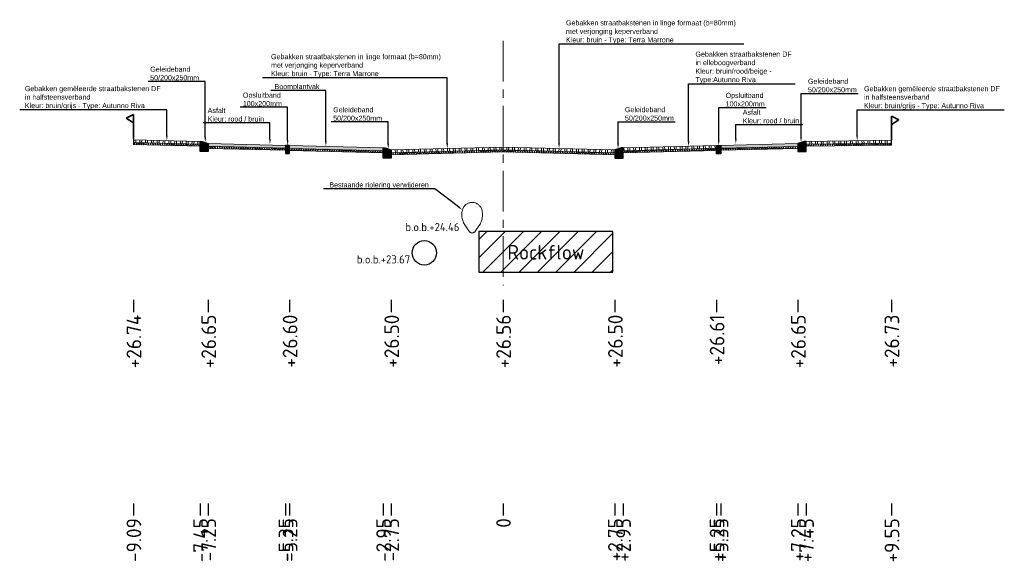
# Model space of a CAD drawing. Header units: metres. Extents: x 198530 to 198748, y 355169 to 355318.
# Tile 24 of 37: x 198684 to 198708, y 355169 to 355183. Entities that reach past the tile are written whole.
import ezdxf
from ezdxf import colors
from ezdxf.entities.mleader import LeaderData, LeaderLine
from ezdxf.math import Vec2, Vec3

# ---------------------------------------------------------------- set-up
doc = ezdxf.new("R2010")
doc.units = ezdxf.units.M
doc.linetypes.add('AM-AS', pattern=[16, 10, -2, 2, -2])
doc.linetypes.add('RI-GWA', pattern=[18.45, 6, -1.8, 1.75, -1.8, 1.75, -1.8, 1.75, -1.8])
doc.layers.get('Defpoints').update_dxf_attribs({"lineweight": 25})
for name, color, linetype, lineweight in [('B-WE-RI-GWA-BESTAANDE RIOLERING', 252, 'RI-GWA', 18), ('C3D-LABELS', 7, 'Continuous', 25), ('N-WE-AM-AS-G', 10, 'AM-AS', 18), ('N-WE-VH-VERHARDING_FUNDERING-G', 7, 'Continuous', 35), ('X-XX-AL-T25', 7, 'Continuous', 25)]:
    doc.layers.add(name, color=color, linetype=linetype, lineweight=lineweight)
for name, color, linetype in [('N-WE-AL-DETAIL-G', 7, 'Continuous'), ('N-WE-RI-DWA-NIEUWE RIOLERING', 7, 'Continuous'), ('N-WE-VH-ROCKFLOW-G', 10, 'Continuous')]:
    doc.layers.add(name, color=color, linetype=linetype)
doc.styles.add('NLCS-ISO', font='NLCS-ISO.ttf')
doc.styles.add('NLCS-ISO-M200-T25', font='NLCS-ISO.ttf', dxfattribs={"height": 0.5})
doc.styles.add('NLCS-ISO-M50-T25', font='NLCS-ISO.ttf', dxfattribs={"height": 0.125})
pattern_1 = [(60, (-3613.88653, -302.51122), (-0.0433012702, 0.025), []), (120, (-3613.88653, -302.51122), (-0.0433012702, -0.025), [])]

# ---------------------------------------------------------------- blocks, each defined once
blk = doc.blocks.new('*U12')
at = {"lineweight": 9}
h = blk.add_hatch(dxfattribs=at)
h.set_pattern_fill('ANSI32', color=252, scale=0.015, angle=47)
h.paths.add_polyline_path([(0, 0), (-2.75, -0.069), (-2.749, -0.139), (0.001, -0.07)])
h = blk.add_hatch(dxfattribs=at)
h.set_pattern_fill('AVH-ASFALT', color=252, scale=0.05, pattern_type=2)
h.set_pattern_definition(pattern_1)
h.paths.add_polyline_path([(0.001, -0.07), (-2.749, -0.139), (-2.749, -0.189), (0.001, -0.12)])
for points in [[(0.001, -0.12), (-2.749, -0.189), (-2.75, -0.069), (0, 0)], [(0.001, -0.07), (-2.749, -0.139)]]:
    blk.add_lwpolyline(points, dxfattribs=at)
at = {"layer": 'Defpoints', "color": 6, "lineweight": 9}
for points in [[(0, 0), (-2.75, -0.069), (-2.749, -0.139), (0.001, -0.07)], [(0.001, -0.07), (-2.749, -0.139), (-2.749, -0.189), (0.001, -0.12)]]:
    blk.add_lwpolyline(points, close=True, dxfattribs=at)
blk = doc.blocks.new('*U14')
at = {"lineweight": 9}
h = blk.add_hatch(dxfattribs=at)
h.set_pattern_fill('ANSI32', color=252, scale=0.015, angle=47)
h.paths.add_polyline_path([(0, 0), (-2.75, -0.069), (-2.749, -0.139), (0.001, -0.07)])
h = blk.add_hatch(dxfattribs=at)
h.set_pattern_fill('AVH-ASFALT', color=252, scale=0.05, pattern_type=2)
h.set_pattern_definition(pattern_1)
h.paths.add_polyline_path([(0.001, -0.07), (-2.749, -0.139), (-2.749, -0.189), (0.001, -0.12)])
for points in [[(0.001, -0.12), (-2.749, -0.189), (-2.75, -0.069), (0, 0)], [(0.001, -0.07), (-2.749, -0.139)]]:
    blk.add_lwpolyline(points, dxfattribs=at)
at = {"layer": 'Defpoints', "color": 6, "lineweight": 9}
for points in [[(0, 0), (-2.75, -0.069), (-2.749, -0.139), (0.001, -0.07)], [(0.001, -0.07), (-2.749, -0.139), (-2.749, -0.189), (0.001, -0.12)]]:
    blk.add_lwpolyline(points, close=True, dxfattribs=at)
blk = doc.blocks.new('Geleideband_5-20x25')
at = {"layer": 'N-WE-AL-DETAIL-G'}
h = blk.add_hatch(color=252, dxfattribs=at)
h.dxf.hatch_style = 1
h.paths.add_polyline_path([(0.2, -0.25), (0, -0.25), (0, 0), (0.05, 0), (0.2, -0.05)])
blk.add_lwpolyline([(0.2, -0.25), (0, -0.25), (0, 0), (0.05, 0), (0.2, -0.05)], close=True)
blk = doc.blocks.new('*U13')
at = {"lineweight": 9}
h = blk.add_hatch(dxfattribs=at)
h.set_pattern_fill('ANSI32', color=252, scale=0.015, angle=47)
h.paths.add_polyline_path([(0, 0), (-2.3, -0.057), (-2.299, -0.127), (0.001, -0.07)])
h = blk.add_hatch(dxfattribs=at)
h.set_pattern_fill('AVH-ASFALT', color=252, scale=0.05, pattern_type=2)
h.set_pattern_definition(pattern_1)
h.paths.add_polyline_path([(0.001, -0.07), (-2.299, -0.127), (-2.299, -0.177), (0.001, -0.12)])
for points in [[(0.001, -0.12), (-2.299, -0.177), (-2.3, -0.057), (0, 0)], [(0.001, -0.07), (-2.299, -0.127)]]:
    blk.add_lwpolyline(points, dxfattribs=at)
at = {"layer": 'Defpoints', "color": 6, "lineweight": 9}
for points in [[(0, 0), (-2.3, -0.057), (-2.299, -0.127), (0.001, -0.07)], [(0.001, -0.07), (-2.299, -0.127), (-2.299, -0.177), (0.001, -0.12)]]:
    blk.add_lwpolyline(points, close=True, dxfattribs=at)
blk = doc.blocks.new('Opsluitband_100x200')
at = {"layer": 'N-WE-AL-DETAIL-G'}
h = blk.add_hatch(color=252, dxfattribs=at)
h.dxf.hatch_style = 1
h.paths.add_polyline_path([(0.1, 0), (0, 0), (0, -0.2), (0.1, -0.2)])
blk.add_lwpolyline([(0, -0.2), (0, 0), (0.1, 0), (0.1, -0.2)], close=True)
blk = doc.blocks.new('*U103')
at = {"lineweight": 9}
h = blk.add_hatch(color=252, dxfattribs=at)
h.dxf.hatch_style = 1
h.paths.add_polyline_path([(0, 0), (-1.9, -0.048), (-1.899, -0.117), (0.001, -0.07)])
h = blk.add_hatch(dxfattribs=at)
h.set_pattern_fill('AVH-ASFALT', color=252, scale=0.05, pattern_type=2)
h.set_pattern_definition(pattern_1)
h.paths.add_polyline_path([(0.001, -0.07), (-1.899, -0.117), (-1.899, -0.167), (0.001, -0.12)])
for points in [[(0.001, -0.12), (-1.899, -0.167), (-1.9, -0.048), (0, 0)], [(0.001, -0.07), (-1.899, -0.117)]]:
    blk.add_lwpolyline(points, dxfattribs=at)
at = {"layer": 'Defpoints', "color": 6, "lineweight": 9}
for points in [[(0, 0), (-1.9, -0.048), (-1.899, -0.117), (0.001, -0.07)], [(0.001, -0.07), (-1.899, -0.117), (-1.899, -0.167), (0.001, -0.12)]]:
    blk.add_lwpolyline(points, close=True, dxfattribs=at)
blk = doc.blocks.new('*U47')
at = {"lineweight": 9}
h = blk.add_hatch(dxfattribs=at)
h.set_pattern_fill('ANSI32', color=252, scale=0.015, angle=47)
h.paths.add_polyline_path([(0, 0), (-2.099, -0.052), (-2.099, -0.122), (0.001, -0.07)])
h = blk.add_hatch(dxfattribs=at)
h.set_pattern_fill('AVH-ASFALT', color=252, scale=0.05, pattern_type=2)
h.set_pattern_definition(pattern_1)
h.paths.add_polyline_path([(0.001, -0.07), (-2.099, -0.122), (-2.099, -0.172), (0.001, -0.12)])
for points in [[(0.001, -0.12), (-2.099, -0.172), (-2.1, -0.052), (0, 0)], [(0.001, -0.07), (-2.099, -0.122)]]:
    blk.add_lwpolyline(points, dxfattribs=at)
at = {"layer": 'Defpoints', "color": 6, "lineweight": 9}
for points in [[(0, 0), (-2.099, -0.052), (-2.099, -0.122), (0.001, -0.07)], [(0.001, -0.07), (-2.099, -0.122), (-2.099, -0.172), (0.001, -0.12)]]:
    blk.add_lwpolyline(points, close=True, dxfattribs=at)
blk = doc.blocks.new('OBJ_Grens')
at = {"layer": 'N-WE-VH-VERHARDING_FUNDERING-G'}
for p, q in [((0, 0), (0, 0.586)), ((0, 0.586), (0.179, 0.496)), ((0.179, 0.496), (0, 0.386))]:
    blk.add_line(p, q, dxfattribs=at)
blk = doc.blocks.new('*U110')
at = {"lineweight": 9}
h = blk.add_hatch(dxfattribs=at)
h.set_pattern_fill('GRAVEL', color=252, scale=0.005)
h.paths.add_polyline_path([(0, 0), (-2.3, -0.057), (-2.299, -0.127), (0.001, -0.07)])
h = blk.add_hatch(dxfattribs=at)
h.set_pattern_fill('AVH-ASFALT', color=252, scale=0.05, pattern_type=2)
h.set_pattern_definition(pattern_1)
h.paths.add_polyline_path([(0.001, -0.07), (-2.299, -0.127), (-2.299, -0.177), (0.001, -0.12)])
for points in [[(0.001, -0.12), (-2.299, -0.177), (-2.3, -0.057), (0, 0)], [(0.001, -0.07), (-2.299, -0.127)]]:
    blk.add_lwpolyline(points, dxfattribs=at)
at = {"layer": 'Defpoints', "color": 6, "lineweight": 9}
for points in [[(0, 0), (-2.3, -0.057), (-2.299, -0.127), (0.001, -0.07)], [(0.001, -0.07), (-2.299, -0.127), (-2.299, -0.177), (0.001, -0.12)]]:
    blk.add_lwpolyline(points, close=True, dxfattribs=at)
blk = doc.blocks.new('*U48')
at = {"lineweight": 9}
h = blk.add_hatch(dxfattribs=at)
h.set_pattern_fill('ANSI32', color=252, scale=0.015, angle=47)
h.paths.add_polyline_path([(0, 0), (-1.64, -0.041), (-1.639, -0.111), (0.001, -0.07)])
h = blk.add_hatch(dxfattribs=at)
h.set_pattern_fill('AVH-ASFALT', color=252, scale=0.05, pattern_type=2)
h.set_pattern_definition(pattern_1)
h.paths.add_polyline_path([(0.001, -0.07), (-1.639, -0.111), (-1.639, -0.161), (0.001, -0.12)])
for points in [[(0.001, -0.12), (-1.639, -0.161), (-1.64, -0.041), (0, 0)], [(0.001, -0.07), (-1.639, -0.111)]]:
    blk.add_lwpolyline(points, dxfattribs=at)
at = {"layer": 'Defpoints', "color": 6, "lineweight": 9}
for points in [[(0, 0), (-1.64, -0.041), (-1.639, -0.111), (0.001, -0.07)], [(0.001, -0.07), (-1.639, -0.111), (-1.639, -0.161), (0.001, -0.12)]]:
    blk.add_lwpolyline(points, close=True, dxfattribs=at)

msp = doc.modelspace()

# ---------------------------------------------------------------- hatches: boundary and pattern name
at = {"layer": 'N-WE-VH-ROCKFLOW-G'}
h = msp.add_hatch(dxfattribs=at)
h.set_pattern_fill('ANSI31', color=256, scale=0.1)
h.set_pattern_definition([(45, (152.09583, -112.56), (-0.22450640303, 0.22450640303), [])])
h.paths.add_polyline_path([(198695.161, 355176.482), (198698.461, 355176.482), (198698.461, 355177.482), (198695.161, 355177.482)])
h.paths.add_polyline_path([(198695.739, 355176.559), (198697.863, 355176.559), (198697.863, 355177.423), (198695.739, 355177.423)], flags=24)

# ---------------------------------------------------------------- linework, layer by layer
at = {"layer": 'B-WE-RI-GWA-BESTAANDE RIOLERING'}
msp.add_lwpolyline([(198694.933, 355177.475), (198694.833, 355177.619, -0.266628), (198694.779, 355178.068, -0.62829), (198695.225, 355178.048, -0.238625), (198695.163, 355177.619), (198695.063, 355177.475, -0.38881)], format="xyb", close=True, dxfattribs=at)
at = {"layer": 'C3D-LABELS', "color": 7, "linetype": 'Continuous', "lineweight": 25}
for p, q in [((198686.67, 355175.801), (198686.67, 355175.501)), ((198688.51, 355175.801), (198688.51, 355175.501)), ((198690.51, 355175.801), (198690.51, 355175.501)), ((198693.01, 355175.801), (198693.01, 355175.501)), ((198695.76, 355175.801), (198695.76, 355175.501)), ((198698.51, 355175.801), (198698.51, 355175.501)), ((198701.01, 355175.801), (198701.01, 355175.501)), ((198703.01, 355175.801), (198703.01, 355175.501)), ((198705.31, 355175.801), (198705.31, 355175.501)), ((198686.67, 355170.799), (198686.67, 355170.499)), ((198688.31, 355170.799), (198688.31, 355170.499)), ((198688.51, 355170.799), (198688.51, 355170.499)), ((198690.41, 355170.799), (198690.41, 355170.499)), ((198690.51, 355170.799), (198690.51, 355170.499)), ((198692.81, 355170.799), (198692.81, 355170.499)), ((198693.01, 355170.799), (198693.01, 355170.499)), ((198695.76, 355170.799), (198695.76, 355170.499)), ((198698.51, 355170.799), (198698.51, 355170.499)), ((198698.71, 355170.799), (198698.71, 355170.499)), ((198701.01, 355170.799), (198701.01, 355170.499)), ((198701.11, 355170.799), (198701.11, 355170.499)), ((198703.01, 355170.799), (198703.01, 355170.499)), ((198703.21, 355170.799), (198703.21, 355170.499)), ((198705.31, 355170.799), (198705.31, 355170.499))]:
    msp.add_line(p, q, dxfattribs=at)
at = {"layer": 'N-WE-AM-AS-G', "ltscale": 0.1}
msp.add_lwpolyline([(198695.76, 355182.173), (198695.76, 355176.158)], dxfattribs=at)
at = {"layer": 'N-WE-AM-AS-G'}
msp.add_lwpolyline([(198686.67, 355179.739), (198686.67, 355180.108)], dxfattribs=at)
at = {"layer": 'N-WE-RI-DWA-NIEUWE RIOLERING'}
msp.add_circle((198693.821, 355176.96), 0.3, dxfattribs=at)
at = {"layer": 'N-WE-VH-ROCKFLOW-G'}
msp.add_lwpolyline([(198695.161, 355176.482), (198698.461, 355176.482), (198698.461, 355177.482), (198695.161, 355177.482)], close=True, dxfattribs=at)

# ---------------------------------------------------------------- block references
at = {"layer": 'N-WE-AL-DETAIL-G', "xscale": -1}
for name, p in [('OBJ_Grens', (198686.67, 355179.772)), ('*U103', (198688.51, 355179.648)), ('Opsluitband_100x200', (198690.51, 355179.598)), ('*U14', (198695.76, 355179.559)), ('Geleideband_5-20x25', (198698.71, 355179.54)), ('Geleideband_5-20x25', (198703.21, 355179.697))]:
    msp.add_blockref(name, p, dxfattribs=at)
at = {"layer": 'N-WE-AL-DETAIL-G'}
for name, p in [('OBJ_Grens', (198705.31, 355179.729)), ('Geleideband_5-20x25', (198688.31, 355179.698)), ('Geleideband_5-20x25', (198692.81, 355179.54)), ('*U12', (198695.76, 355179.559))]:
    msp.add_blockref(name, p, dxfattribs=at)
at = {"layer": 'N-WE-AL-DETAIL-G', "xscale": -1}
for name, p, rotation in [('*U48', (198686.67, 355179.739), 359.986817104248), ('*U13', (198698.71, 355179.54), 2.868139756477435)]:
    msp.add_blockref(name, p, dxfattribs=dict(at, rotation=rotation))
at = {"layer": 'N-WE-AL-DETAIL-G'}
for name, p, rotation in [('*U47', (198705.31, 355179.729), 359.4234193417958), ('*U110', (198692.81, 355179.54), 357.1358076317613), ('Opsluitband_100x200', (198701.01, 355179.597), 0.0002486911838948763), ('*U103', (198703.01, 355179.647), 0.0002486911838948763)]:
    msp.add_blockref(name, p, dxfattribs=dict(at, rotation=rotation))

# ---------------------------------------------------------------- texts
at = {"layer": 'B-WE-RI-GWA-BESTAANDE RIOLERING', "insert": (198693.356, 355177.693), "char_height": 0.2, "attachment_point": 1, "style": 'NLCS-ISO-M200-T25'}
msp.add_mtext_dynamic_manual_height_columns('b.o.b.+24.46', width=1.70356, gutter_width=2.5, heights=[0.543], dxfattribs=at)
at = {"layer": 'C3D-LABELS', "color": 7, "linetype": 'Continuous', "lineweight": 25, "char_height": 0.36, "attachment_point": 6, "rotation": 90, "style": 'NLCS-ISO'}
for s, insert in [('+26.74', (198686.68, 355175.44)), ('+26.65', (198688.52, 355175.44)), ('+26.60', (198690.52, 355175.44)), ('+26.50', (198693.02, 355175.44)), ('+26.56', (198695.77, 355175.44)), ('+26.50', (198698.52, 355175.44)), ('+26.61', (198701.02, 355175.44)), ('+26.65', (198703.02, 355175.44)), ('+26.73', (198705.32, 355175.44)), ('-9.09', (198686.68, 355170.437)), ('-7.45', (198688.32, 355170.437)), ('-7.25', (198688.52, 355170.437)), ('-5.35', (198690.42, 355170.437)), ('-5.25', (198690.52, 355170.437)), ('-2.95', (198692.82, 355170.437)), ('-2.75', (198693.02, 355170.437)), ('0', (198695.77, 355170.437)), ('+2.75', (198698.52, 355170.437)), ('+2.95', (198698.72, 355170.437)), ('+5.25', (198701.02, 355170.437)), ('+5.35', (198701.12, 355170.437)), ('+7.25', (198703.02, 355170.437)), ('+7.45', (198703.22, 355170.437)), ('+9.55', (198705.32, 355170.437))]:
    msp.add_mtext(s, dxfattribs=dict(at, insert=insert))
at = {"layer": 'N-WE-RI-DWA-NIEUWE RIOLERING', "insert": (198692.163, 355176.898), "char_height": 0.2, "attachment_point": 1, "style": 'NLCS-ISO-M200-T25'}
msp.add_mtext_dynamic_manual_height_columns('b.o.b.+23.67', width=1.70356, gutter_width=2.5, heights=[0.543], dxfattribs=at)
at = {"layer": 'N-WE-VH-ROCKFLOW-G', "insert": (198695.865, 355177.153), "char_height": 0.36, "attachment_point": 1, "style": 'NLCS-ISO'}
msp.add_mtext('Rockflow', dxfattribs=at)

# ---------------------------------------------------------------- leaders
at = {"layer": 'X-XX-AL-T25'}
ml = msp.add_multileader_mtext('Standard', dxfattribs=at)
ml.set_content('{\\fArial|b0|i0|c0|p34;Gebakken straatbakstenen in linge formaat (b=80mm) \\Pmet verjonging keperverband\\PKleur: bruin - Type: Terra Marrone}', color=256, style='NLCS-ISO-M50-T25')
ml.set_leader_properties(color=256, linetype='ByLayer', lineweight=-1)
ml.build(insert=Vec2(0, 0))
ml.multileader.update_dxf_attribs({"text_left_attachment_type": 5, "text_right_attachment_type": 5, "dogleg_length": 0.125, "arrow_head_size": 0.125})
ctx = ml.context
ctx.base_point, ctx.char_height, ctx.arrow_head_size, ctx.landing_gap_size, ctx.plane_origin = Vec3(198697.26, 355182.095), 0.125, 0.125, 0.045, Vec3(198697.654, 355179.875)
ctx.left_attachment, ctx.right_attachment = 5, 5
notes = []
notes.append((ctx, [(0, (1, 1, 0), (198697.135, 355182.095), (1, 0), 0.125, [(0, [(198697.135, 355179.528)], 0, [])])]))
ctx.mtext.insert, ctx.mtext.flow_direction = Vec3(198697.305, 355182.676), 5
ml = msp.add_multileader_mtext('Standard', dxfattribs=at)
ml.set_content('{\\fArial|b0|i0|c0|p34;Gebakken straatbakstenen DF \\Pin elleboogverband\\PKleur: bruin/rood/beige - \\PType:Autunno Riva}', color=256, style='NLCS-ISO-M50-T25')
ml.set_leader_properties(color=256, linetype='ByLayer', lineweight=-1)
ml.build(insert=Vec2(0, 0))
ml.multileader.update_dxf_attribs({"text_left_attachment_type": 5, "text_right_attachment_type": 5, "dogleg_length": 0.125, "arrow_head_size": 0.125})
ctx = ml.context
ctx.base_point, ctx.char_height, ctx.arrow_head_size, ctx.landing_gap_size, ctx.plane_origin = Vec3(198700.443, 355181.115), 0.125, 0.125, 0.045, Vec3(198700.838, 355179.922)
ctx.left_attachment, ctx.right_attachment = 5, 5
notes.append((ctx, [(0, (1, 1, 0), (198700.318, 355181.115), (1, 0), 0.125, [(0, [(198700.319, 355179.575)], 0, [])])]))
ctx.mtext.insert, ctx.mtext.flow_direction = Vec3(198700.488, 355181.906), 5
ml = msp.add_multileader_mtext('Standard', dxfattribs=at)
ml.set_content('{\\fArial|b0|i0|c0|p34;Gebakken straatbakstenen in linge formaat (b=80mm) \\Pmet verjonging keperverband\\PKleur: bruin - Type: Terra Marrone}', color=256, style='NLCS-ISO-M50-T25')
ml.set_leader_properties(color=256, linetype='ByLayer', lineweight=-1)
ml.build(insert=Vec2(0, 0))
ml.multileader.update_dxf_attribs({"text_left_attachment_type": 5, "text_right_attachment_type": 5, "dogleg_length": 0.125, "arrow_head_size": 0.125})
ctx = ml.context
ctx.base_point, ctx.char_height, ctx.arrow_head_size, ctx.landing_gap_size, ctx.plane_origin = Vec3(198690.007, 355181.265), 0.125, 0.125, 0.045, Vec3(198694.904, 355179.872)
ctx.left_attachment, ctx.right_attachment = 5, 5
notes.append((ctx, [(1, (1, 1, 0), (198694.385, 355181.265), (-1, 0), 0.125, [(0, [(198694.385, 355179.524)], 0, [])])]))
ctx.mtext.insert, ctx.mtext.flow_direction = Vec3(198690.052, 355181.845), 5
ml = msp.add_multileader_mtext('Standard', dxfattribs=at)
ml.set_content('{\\fArial|b0|i0|c0|p34;Geleideband\\P50/200x250mm}', color=256, style='NLCS-ISO-M50-T25')
ml.set_leader_properties(color=256, linetype='ByLayer', lineweight=-1)
ml.build(insert=Vec2(0, 0))
ml.multileader.update_dxf_attribs({"text_left_attachment_type": 5, "text_right_attachment_type": 5, "dogleg_length": 0.125, "arrow_head_size": 0.125})
ctx = ml.context
ctx.base_point, ctx.char_height, ctx.arrow_head_size, ctx.landing_gap_size, ctx.plane_origin = Vec3(198687.035, 355181.172), 0.125, 0.125, 0.045, Vec3(198688.954, 355180.023)
ctx.left_attachment, ctx.right_attachment = 5, 5
notes.append((ctx, [(1, (1, 1, 0), (198688.435, 355181.172), (-1, 0), 0.125, [(0, [(198688.435, 355179.676)], 0, [])])]))
ctx.mtext.insert, ctx.mtext.flow_direction = Vec3(198687.08, 355181.535), 5
ml = msp.add_multileader_mtext('Standard', dxfattribs=at)
ml.set_content('{\\fArial|b0|i0|c0|p34;Geleideband\\P50/200x250mm}', color=256, style='NLCS-ISO-M50-T25')
ml.set_leader_properties(color=256, linetype='ByLayer', lineweight=-1)
ml.build(insert=Vec2(0, 0))
ml.multileader.update_dxf_attribs({"text_left_attachment_type": 5, "text_right_attachment_type": 5, "dogleg_length": 0.125, "arrow_head_size": 0.125})
ctx = ml.context
ctx.base_point, ctx.char_height, ctx.arrow_head_size, ctx.landing_gap_size, ctx.plane_origin = Vec3(198703.21, 355180.877), 0.125, 0.125, 0.045, Vec3(198703.604, 355180.023)
ctx.left_attachment, ctx.right_attachment = 5, 5
notes.append((ctx, [(0, (1, 1, 0), (198703.085, 355180.877), (1, 0), 0.125, [(0, [(198703.085, 355179.676)], 0, [])])]))
ctx.mtext.insert, ctx.mtext.flow_direction = Vec3(198703.255, 355181.239), 5
ml = msp.add_multileader_mtext('Standard', dxfattribs=at)
ml.set_content('{\\fArial|b0|i0|c0|p34;Gebakken gemêleerde straatbakstenen DF \\Pin halfsteensverband\\PKleur: bruin/grijs - Type: Autunno Riva}', color=256, style='NLCS-ISO-M50-T25')
ml.set_leader_properties(color=256, linetype='ByLayer', lineweight=-1)
ml.build(insert=Vec2(0, 0))
ml.multileader.update_dxf_attribs({"text_left_attachment_type": 5, "text_right_attachment_type": 5, "dogleg_length": 0.125, "arrow_head_size": 0.125})
ctx = ml.context
ctx.base_point, ctx.char_height, ctx.arrow_head_size, ctx.landing_gap_size, ctx.plane_origin = Vec3(198683.953, 355180.475), 0.125, 0.125, 0.045, Vec3(198685.933, 355180.008)
ctx.left_attachment, ctx.right_attachment = 5, 5
notes.append((ctx, [(1, (1, 1, 0), (198687.49, 355180.475), (-1, 0), 0.125, [(0, [(198687.49, 355179.718)], 0, [])])]))
ctx.mtext.insert, ctx.mtext.flow_direction = Vec3(198683.998, 355181.059), 5
ml = msp.add_multileader_mtext('Standard', dxfattribs=at)
ml.set_content('{\\fArial|b0|i0|c0|p34;Boomplantvak}', color=256, style='NLCS-ISO-M50-T25')
ml.set_leader_properties(color=256, linetype='ByLayer', lineweight=-1)
ml.build(insert=Vec2(0, 0))
ml.multileader.update_dxf_attribs({"text_left_attachment_type": 5, "text_right_attachment_type": 5, "dogleg_length": 0.125, "arrow_head_size": 0.125})
ctx = ml.context
ctx.base_point, ctx.char_height, ctx.arrow_head_size, ctx.landing_gap_size, ctx.plane_origin = Vec3(198690.092, 355180.951), 0.125, 0.125, 0.045, Vec3(198690.881, 355179.926)
ctx.left_attachment, ctx.right_attachment = 5, 5
notes.append((ctx, [(0, (1, 1, 0), (198691.4, 355180.951), (-1, 0), 0.125, [(0, [(198691.4, 355179.578)], 0, [])])]))
ctx.mtext.insert, ctx.mtext.flow_direction = Vec3(198690.137, 355181.11), 5
ml = msp.add_multileader_mtext('Standard', dxfattribs=at)
ml.set_content('{\\fArial|b0|i0|c0|p34;Gebakken gemêleerde straatbakstenen DF \\Pin halfsteensverband\\PKleur: bruin/grijs - Type: Autunno Riva}', color=256, style='NLCS-ISO-M50-T25')
ml.set_leader_properties(color=256, linetype='ByLayer', lineweight=-1)
ml.build(insert=Vec2(0, 0))
ml.multileader.update_dxf_attribs({"text_left_attachment_type": 5, "text_right_attachment_type": 5, "dogleg_length": 0.125, "arrow_head_size": 0.125})
ctx = ml.context
ctx.base_point, ctx.char_height, ctx.arrow_head_size, ctx.landing_gap_size, ctx.plane_origin = Vec3(198704.59, 355180.472), 0.125, 0.125, 0.045, Vec3(198702.908, 355180.005)
ctx.left_attachment, ctx.right_attachment = 5, 5
notes.append((ctx, [(0, (1, 1, 0), (198704.465, 355180.472), (1, 0), 0.125, [(0, [(198704.465, 355179.716)], 0, [])])]))
ctx.mtext.insert, ctx.mtext.flow_direction = Vec3(198704.635, 355181.057), 5
ml = msp.add_multileader_mtext('Standard', dxfattribs=at)
ml.set_content('{\\fArial|b0|i0|c0|p34;Opsluitband\\P100x200mm}', color=256, style='NLCS-ISO-M50-T25')
ml.set_leader_properties(color=256, linetype='ByLayer', lineweight=-1)
ml.build(insert=Vec2(0, 0))
ml.multileader.update_dxf_attribs({"text_left_attachment_type": 5, "text_right_attachment_type": 5, "dogleg_length": 0.125, "arrow_head_size": 0.125})
ctx = ml.context
ctx.base_point, ctx.char_height, ctx.arrow_head_size, ctx.landing_gap_size, ctx.plane_origin = Vec3(198689.314, 355180.537), 0.125, 0.125, 0.045, Vec3(198690.979, 355179.945)
ctx.left_attachment, ctx.right_attachment = 5, 5
notes.append((ctx, [(1, (1, 1, 0), (198690.46, 355180.537), (-1, 0), 0.125, [(0, [(198690.46, 355179.598)], 0, [])])]))
ctx.mtext.insert, ctx.mtext.flow_direction = Vec3(198689.359, 355180.898), 5
ml = msp.add_multileader_mtext('Standard', dxfattribs=at)
ml.set_content('{\\fArial|b0|i0|c0|p34;Opsluitband\\P100x200mm}', color=256, style='NLCS-ISO-M50-T25')
ml.set_leader_properties(color=256, linetype='ByLayer', lineweight=-1)
ml.build(insert=Vec2(0, 0))
ml.multileader.update_dxf_attribs({"text_left_attachment_type": 5, "text_right_attachment_type": 5, "dogleg_length": 0.125, "arrow_head_size": 0.125})
ctx = ml.context
ctx.base_point, ctx.char_height, ctx.arrow_head_size, ctx.landing_gap_size, ctx.plane_origin = Vec3(198701.185, 355180.531), 0.125, 0.125, 0.045, Vec3(198701.579, 355179.945)
ctx.left_attachment, ctx.right_attachment = 5, 5
notes.append((ctx, [(0, (1, 1, 0), (198701.06, 355180.531), (1, 0), 0.125, [(0, [(198701.06, 355179.597)], 0, [])])]))
ctx.mtext.insert, ctx.mtext.flow_direction = Vec3(198701.23, 355180.892), 5
ml = msp.add_multileader_mtext('Standard', dxfattribs=at)
ml.set_content('{\\fArial|b0|i0|c0|p34;Asfalt\\PKleur: rood / bruin}', color=256, style='NLCS-ISO-M50-T25')
ml.set_leader_properties(color=256, linetype='ByLayer', lineweight=-1)
ml.build(insert=Vec2(0, 0))
ml.multileader.update_dxf_attribs({"text_left_attachment_type": 5, "text_right_attachment_type": 5, "dogleg_length": 0.125, "arrow_head_size": 0.125})
ctx = ml.context
ctx.base_point, ctx.char_height, ctx.arrow_head_size, ctx.landing_gap_size, ctx.plane_origin = Vec3(198688.448, 355180.159), 0.125, 0.125, 0.045, Vec3(198690.545, 355179.995)
ctx.left_attachment, ctx.right_attachment = 5, 5
notes.append((ctx, [(1, (1, 1, 0), (198690.026, 355180.159), (-1, 0), 0.125, [(0, [(198690.026, 355179.629)], 0, [])])]))
ctx.mtext.insert, ctx.mtext.flow_direction = Vec3(198688.493, 355180.521), 5
ml = msp.add_multileader_mtext('Standard', dxfattribs=at)
ml.set_content('{\\fArial|b0|i0|c0|p34;Geleideband\\P50/200x250mm}', color=256, style='NLCS-ISO-M50-T25')
ml.set_leader_properties(color=256, linetype='ByLayer', lineweight=-1)
ml.build(insert=Vec2(0, 0))
ml.multileader.update_dxf_attribs({"text_left_attachment_type": 5, "text_right_attachment_type": 5, "dogleg_length": 0.125, "arrow_head_size": 0.125})
ctx = ml.context
ctx.base_point, ctx.char_height, ctx.arrow_head_size, ctx.landing_gap_size, ctx.plane_origin = Vec3(198691.535, 355180.177), 0.125, 0.125, 0.045, Vec3(198693.454, 355179.863)
ctx.left_attachment, ctx.right_attachment = 5, 5
notes.append((ctx, [(1, (1, 1, 0), (198692.935, 355180.177), (-1, 0), 0.125, [(0, [(198692.935, 355179.515)], 0, [])])]))
ctx.mtext.insert, ctx.mtext.flow_direction = Vec3(198691.58, 355180.539), 5
ml = msp.add_multileader_mtext('Standard', dxfattribs=at)
ml.set_content('{\\fArial|b0|i0|c0|p34;Geleideband\\P50/200x250mm}', color=256, style='NLCS-ISO-M50-T25')
ml.set_leader_properties(color=256, linetype='ByLayer', lineweight=-1)
ml.build(insert=Vec2(0, 0))
ml.multileader.update_dxf_attribs({"text_left_attachment_type": 5, "text_right_attachment_type": 5, "dogleg_length": 0.125, "arrow_head_size": 0.125})
ctx = ml.context
ctx.base_point, ctx.char_height, ctx.arrow_head_size, ctx.landing_gap_size, ctx.plane_origin = Vec3(198698.71, 355180.18), 0.125, 0.125, 0.045, Vec3(198699.104, 355179.866)
ctx.left_attachment, ctx.right_attachment = 5, 5
notes.append((ctx, [(0, (1, 1, 0), (198698.585, 355180.18), (1, 0), 0.125, [(0, [(198698.585, 355179.518)], 0, [])])]))
ctx.mtext.insert, ctx.mtext.flow_direction = Vec3(198698.755, 355180.542), 5
ml = msp.add_multileader_mtext('Standard', dxfattribs=at)
ml.set_content('{\\fArial|b0|i0|c0|p34;Asfalt\\PKleur: rood / bruin}', color=256, style='NLCS-ISO-M50-T25')
ml.set_leader_properties(color=256, linetype='ByLayer', lineweight=-1)
ml.build(insert=Vec2(0, 0))
ml.multileader.update_dxf_attribs({"text_left_attachment_type": 5, "text_right_attachment_type": 5, "dogleg_length": 0.125, "arrow_head_size": 0.125})
ctx = ml.context
ctx.base_point, ctx.char_height, ctx.arrow_head_size, ctx.landing_gap_size, ctx.plane_origin = Vec3(198701.607, 355180.115), 0.125, 0.125, 0.045, Vec3(198702.001, 355179.987)
ctx.left_attachment, ctx.right_attachment = 5, 5
notes.append((ctx, [(0, (1, 1, 0), (198701.482, 355180.115), (1, 0), 0.125, [(0, [(198701.482, 355179.639)], 0, [])])]))
ctx.mtext.insert, ctx.mtext.flow_direction = Vec3(198701.652, 355180.477), 5
ml = msp.add_multileader_mtext('Standard', dxfattribs=at)
ml.set_content('{\\fArial|b0|i0|c0|p34;Bestaande riolering verwijderen}', color=256, style='NLCS-ISO-M50-T25')
ml.set_leader_properties(color=256, linetype='ByLayer', lineweight=-1)
ml.build(insert=Vec2(0, 0))
ml.multileader.update_dxf_attribs({"text_left_attachment_type": 5, "text_right_attachment_type": 5, "dogleg_length": 0.125, "arrow_head_size": 0.125})
ctx = ml.context
ctx.base_point, ctx.char_height, ctx.arrow_head_size, ctx.landing_gap_size, ctx.plane_origin = Vec3(198691.442, 355178.531), 0.125, 0.125, 0.045, Vec3(198696.096, 355178.217)
ctx.left_attachment, ctx.right_attachment = 5, 5
notes.append((ctx, [(1, (1, 1, 0), (198694.079, 355178.531), (-1, 0), 0.125, [(0, [(198694.76, 355178.014)], 0, [])])]))
ctx.mtext.insert, ctx.mtext.flow_direction = Vec3(198691.487, 355178.693), 5
for ctx, leaders in notes:
    for number, flags, end, landing, length, lines in leaders:
        leader = LeaderData()
        leader.index, (leader.has_last_leader_line, leader.has_dogleg_vector, leader.attachment_direction) = number, flags
        leader.last_leader_point, leader.dogleg_vector, leader.dogleg_length = Vec3(end), Vec3(landing), length
        for number, points, colour, breaks in lines:
            line = LeaderLine()
            line.index, line.vertices, line.color, line.breaks = number, Vec3.list(points), colors.encode_raw_color(colour), breaks
            leader.lines.append(line)
        ctx.leaders.append(leader)

doc.saveas('drawing.dxf')
